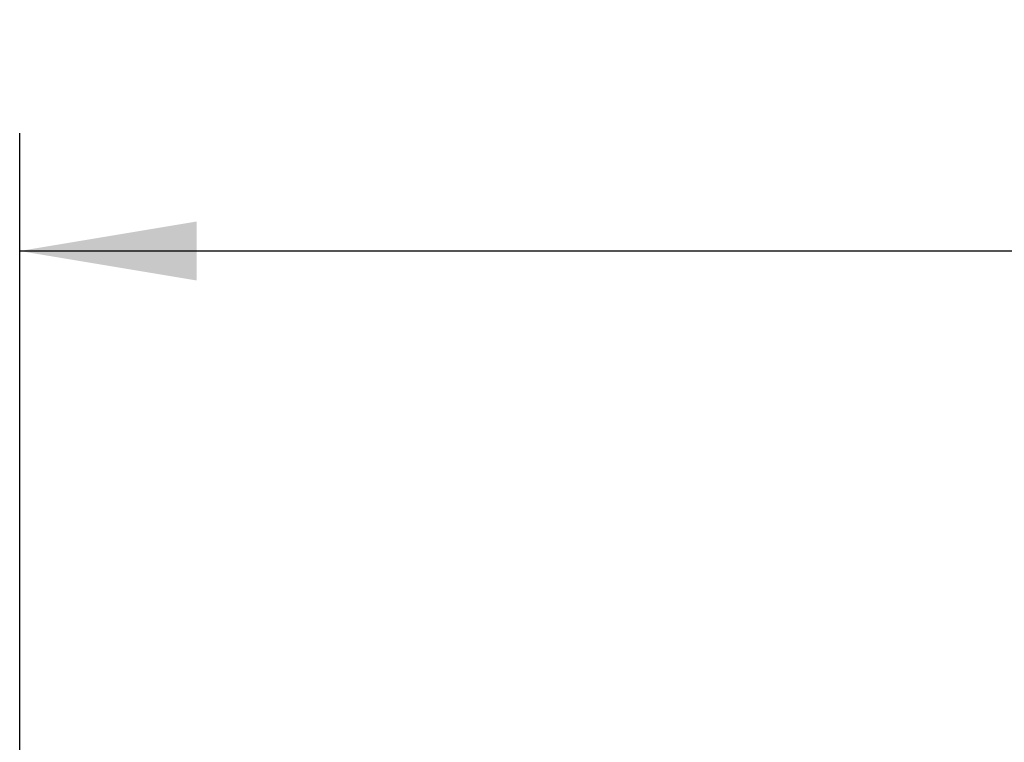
# Model space of a CAD drawing. Header units: millimetres. Extents: x 0 to 420, y 0 to 297.
# Tile 8 of 13: x 60 to 77, y 239 to 251. Entities that reach past the tile are written whole.
import ezdxf

# ---------------------------------------------------------------- set-up
doc = ezdxf.new("R2010")
doc.units = ezdxf.units.MM
doc.layers.add('QUOTE', color=174, linetype='Continuous')
doc.styles.add('SLDTEXTSTYLE3', font='TXT', dxfattribs={"width": 0.75})
doc.dimstyles.new('SLDDIMSTYLE0', dxfattribs={"dimtxt": 3, "dimasz": 3, "dimexe": 0, "dimexo": 0.0625, "dimgap": 0.75, "dimtad": 1, "dimlfac": 6.621921, "dimrnd": 1e-09, "dimzin": 12, "dimdsep": 46, "dimtxsty": 'SLDTEXTSTYLE3', "dimsah": 1, "dimcen": 0.09, "dimadec": 0, "dimazin": 3, "dimtfac": 1, "dimtdec": 3, "dimtofl": 0, "dimtmove": 0, "dimatfit": 3, "dimfxl": 0, "dimfrac": 2, "dimtolj": 1, "dimtzin": 12, "dimarcsym": 0})

# ---------------------------------------------------------------- blocks, each defined once
blk = doc.blocks.new('_D')
at = {"layer": 'QUOTE'}
for p, q in [((60.114, 232.667), (60.114, 249.166)), ((211.127, 232.667), (211.127, 249.166)), ((211.127, 247.166), (60.114, 247.166))]:
    blk.add_line(p, q, dxfattribs=at)
for points in [[(60.114, 247.166), (63.114, 246.666), (63.114, 247.666)], [(211.127, 247.166), (208.127, 247.666), (208.127, 246.666)]]:
    blk.add_solid(points, dxfattribs=at)
at = {"layer": 'QUOTE', "insert": (131.187, 251.034), "char_height": 3, "attachment_point": 1, "style": 'SLDTEXTSTYLE3'}
blk.add_mtext('1000', dxfattribs=at)

msp = doc.modelspace()

# ---------------------------------------------------------------- dimensions: what is measured, and where the dimension line sits
at = {"layer": 'QUOTE'}
dim = msp.add_linear_dim(base=(60.1138, 247.1664), p1=(211.1274, 230.6669), p2=(60.1138, 230.6669), dimstyle='SLDDIMSTYLE0', dxfattribs=at)
dim.commit()
dim.dimension.update_dxf_attribs({"geometry": '_D', "text_midpoint": (135.6206, 247.1664), "dimtype": 160})

doc.saveas('drawing.dxf')
